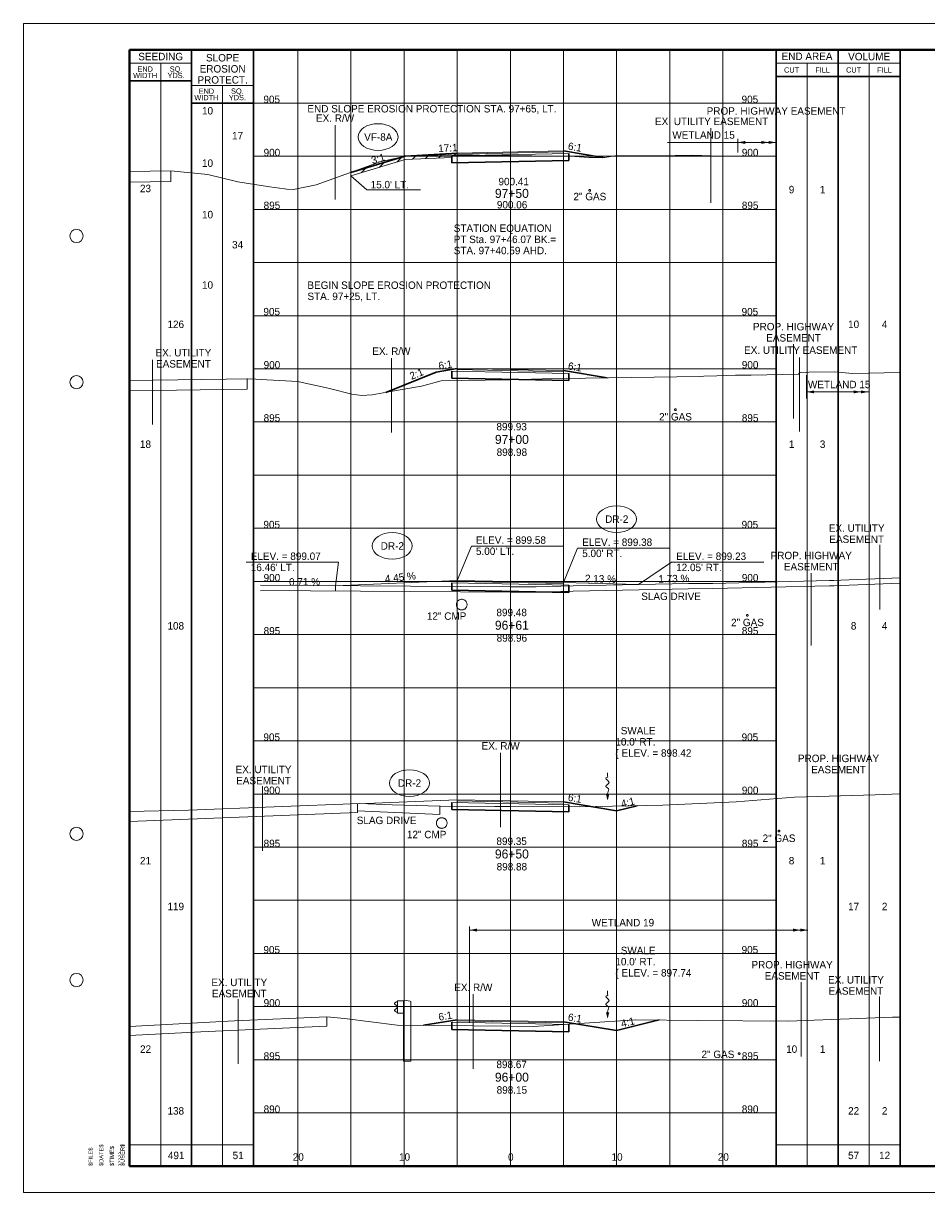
# Paper-space layout 'Layout1' of a CAD drawing. Header units: feet. Extents: x -1005 to 2379, y -670 to 6548.
# Tile 27 of 69: x -10 to 75, y 2412 to 2522. Entities that reach past the tile are written whole.
import ezdxf
from ezdxf.enums import TextEntityAlignment as Align

# ---------------------------------------------------------------- set-up
doc = ezdxf.new("R2010")
doc.units = ezdxf.units.FT
doc.header["$LTSCALE"] = 5
doc.header["$MEASUREMENT"] = 0
for name, pattern in [('cl5', [50, 1.25, -1.25, 45, -1.25, 1.25]), ('DGN Style 2', [150.837143, 90.502286, -60.334857]), ('DGN Style 3', [211.172, 150.837143, -60.334857]), ('DGN Style 5', [105.586, 45.251143, -60.334857]), ('esmtshpr', [5.35, 1, -0.175, -0.175, 4]), ('esmtuex', [4.65, 0.8, -0.275, -0.275, 0.8, -0.3, 0.8, -0.3, 0.8, -0.3]), ('rowex', [4.85, 0.8, -0.375, -0.375, 0.8, -0.3, 0.8, -0.3, 0.8, -0.3])]:
    doc.linetypes.add(name, pattern=pattern)
for name, color, linetype, lineweight in [('DR_P_Erosion_Control', 7, 'Continuous', 13), ('DR_P_Flow_Arrow', 151, 'Continuous', 13), ('DR_P_Text', 7, 'Continuous', 13), ('DR_X_Storm_Sewer', 151, 'DGN Style 5', 0), ('DR_X_Text', 7, 'Continuous', 0), ('EV_Ecological_Text', 7, 'Continuous', 13), ('GE_P_CL_5', 7, 'cl5', 13), ('PV_P_Drive', 230, 'Continuous', 13), ('PV_P_Text', 7, 'Continuous', 13), ('PV_X_Driveway', 7, 'DGN Style 5', 0), ('PV_X_EOP', 7, 'DGN Style 3', 0), ('RD_X_Cells', 7, 'Continuous', 0), ('RW_P_Esmt_SH', 193, 'esmtshpr', 40), ('RW_X_Esmt_U', 6, 'esmtuex', 30), ('RW_X_Fee_RW', 6, 'rowex', 30), ('SH_Border', 7, 'Continuous', 40), ('SH_Data', 7, 'Continuous', 0), ('SH_Major_Grid_Line', 254, 'Continuous', 13), ('SH_Text', 7, 'Continuous', 13), ('TX_P_20', 7, 'Continuous', 13), ('TX_P_5', 7, 'Continuous', 13), ('TX_P_Misc', 7, 'Continuous', 13), ('TX_X_5', 7, 'Continuous', 0), ('UT_X_Gas', 2, 'Continuous', 0), ('XS_P_Finished_Grade', 3, 'Continuous', 30), ('XS_P_Pavt_Surface', 251, 'Continuous', 13), ('XS_P_Subgrade', 4, 'Continuous', 30), ('XS_X_Ground_Line', 3, 'DGN Style 2', 13)]:
    doc.layers.add(name, color=color, linetype=linetype, lineweight=lineweight)
doc.layers.add('SH_Cut_Line', color=7, linetype='DGN Style 3', lineweight=0, plot=False)
doc.layers.add('XS_P_Pavt_Layers', color=251, linetype='Continuous', lineweight=0, transparency=0.5)
doc.styles.add('Slanted-Normal LS 0.50', font='font31.shx', dxfattribs={"height": 0.14})
doc.styles.add('Slanted-Sub Title', font='font31.shx', dxfattribs={"height": 0.17})
doc.styles.add('Style-CHAR_FAST_FONT', font='CHAR_FAST_FONT.shx')
doc.styles.add('Style-FONT1', font='FONT1.shx')
doc.styles.add('Style-font30', font='font30.shx')
doc.styles.add('Style-font31', font='font31.shx')

# ---------------------------------------------------------------- blocks, each defined once
blk = doc.blocks.new('STAMP')
at = {"layer": 'TX_P_Misc', "linetype": 'Continuous', "lineweight": 13, "style": 'Style-CHAR_FAST_FONT'}
for s, p in [('$FILE$', (-0.773, 0)), ('$DATE$', (-0.573, 0)), ('$TIME$', (-0.373, 0)), ('$USER$', (-0.173, 0))]:
    blk.add_text(s, height=0.078, rotation=90, dxfattribs=at).set_placement(p, align=Align.TOP_LEFT)
blk = doc.blocks.new('XS POINT_122')
at = {"layer": 'PV_X_EOP'}
blk.add_line((0, 0.5), (0, -0.5), dxfattribs=at)
blk = doc.blocks.new('XS POINT_123')
at = {"layer": 'RW_X_Fee_RW', "linetype": 'DGN Style 3', "lineweight": 0}
blk.add_line((0, 3.5), (0, -3.5), dxfattribs=at)
blk = doc.blocks.new('GPKLBL_97')
at = {"layer": 'TX_P_5', "linetype": 'Continuous', "insert": (-0.51, 0.98), "char_height": 0.7, "attachment_point": 1, "rotation": 350.5377, "line_spacing_factor": 0.6, "style": 'Style-font31'}
blk.add_mtext('6:1', dxfattribs=at)
blk = doc.blocks.new('XS POINT_124')
at = {"layer": 'RW_P_Esmt_SH', "linetype": 'Continuous', "lineweight": 13}
blk.add_line((0, 3.5), (0, -3.5), dxfattribs=at)
blk = doc.blocks.new('GPKLBL_98')
at = {"layer": 'TX_P_5', "linetype": 'Continuous', "insert": (-0.85, 0.79), "char_height": 0.7, "attachment_point": 1, "rotation": 5.9459, "line_spacing_factor": 0.6, "style": 'Style-font31'}
blk.add_mtext('17:1', dxfattribs=at)
blk = doc.blocks.new('GPKLBL_99')
at = {"layer": 'TX_P_5', "linetype": 'Continuous', "insert": (-0.85, 0.79), "char_height": 0.7, "attachment_point": 1, "rotation": 5.9459, "line_spacing_factor": 0.6, "style": 'Style-font31'}
blk.add_mtext('3:1', dxfattribs=at)
blk = doc.blocks.new('XS POINT_125')
at = {"layer": 'UT_X_Gas', "linetype": 'DGN Style 3'}
blk.add_circle((0, 0), 0.0833, dxfattribs=at)
blk = doc.blocks.new('XS POINT_126')
at = {"layer": 'RW_X_Esmt_U', "linetype": 'DGN Style 3', "lineweight": 0}
blk.add_line((0, 3.5), (0, -3.5), dxfattribs=at)
blk = doc.blocks.new('XS POINT_525')
at = {"layer": 'RW_X_Fee_RW', "linetype": 'DGN Style 3', "lineweight": 0}
blk.add_line((0, 3.5), (0, -3.5), dxfattribs=at)
blk = doc.blocks.new('GPKLBL_430')
at = {"layer": 'TX_P_5', "linetype": 'Continuous', "extrusion": (0, 0, -1), "insert": (-0.46, 0.97), "char_height": 0.7, "attachment_point": 3, "text_direction": (-0.986394, 0.164399, 0), "line_spacing_factor": 0.6, "style": 'Style-font31'}
blk.add_mtext('6:1', dxfattribs=at)
blk = doc.blocks.new('GPKLBL_431')
at = {"layer": 'TX_P_5', "linetype": 'Continuous', "insert": (-0.51, 0.98), "char_height": 0.7, "attachment_point": 1, "rotation": 350.5377, "line_spacing_factor": 0.6, "style": 'Style-font31'}
blk.add_mtext('6:1', dxfattribs=at)
blk = doc.blocks.new('GPKLBL_432')
at = {"layer": 'TX_P_5', "linetype": 'Continuous', "insert": (-1.11, 0.56), "char_height": 0.7, "attachment_point": 1, "rotation": 14.0362, "line_spacing_factor": 0.9, "style": 'Style-font31'}
blk.add_mtext('4:1', dxfattribs=at)
blk = doc.blocks.new('DFL-P_52')
at = {"layer": 'DR_P_Flow_Arrow', "color": 151, "linetype": 'Continuous', "lineweight": 13}
blk.add_open_spline([(-0.08, 0), (-0.081, 0), (-0.082, 0), (-0.083, 0), (-0.094, 0), (-0.105, 0.005), (-0.116, 0.008), (-0.123, 0.01), (-0.131, 0.013), (-0.137, 0.015), (-0.152, 0.02), (-0.165, -0.02), (-0.179, -0.022), (-0.195, -0.023), (-0.212, 0.018), (-0.228, 0.019), (-0.245, 0.021), (-0.266, -0.028), (-0.284, -0.022), (-0.29, -0.02), (-0.287, 0.001), (-0.295, 0.001), (-0.313, 0), (-0.332, 0), (-0.35, 0)], degree=3, knots=[0, 0, 0, 0, 0.009646, 0.009646, 0.009646, 0.112481, 0.112481, 0.112481, 0.179673, 0.179673, 0.179673, 0.350625, 0.350625, 0.350625, 0.544565, 0.544565, 0.544565, 0.756426, 0.756426, 0.756426, 0.832712, 0.832712, 0.832712, 1, 1, 1, 1], dxfattribs=at)
at = {"layer": 'DR_P_Flow_Arrow', "color": 151, "linetype": 'Continuous', "lineweight": 0, "extrusion": (0, 0, -1)}
blk.add_solid([(0.08, 0.021), (0, 0), (0.08, -0.021)], dxfattribs=at)
blk = doc.blocks.new('XS POINT_526')
at = {"layer": 'RW_P_Esmt_SH', "linetype": 'Continuous', "lineweight": 13}
blk.add_line((0, 3.5), (0, -3.5), dxfattribs=at)
blk = doc.blocks.new('GRLT')
at = {"layer": 'RD_X_Cells', "linetype": 'DGN Style 3'}
for p, q in [((-1.51, 2.21), (-1.56, 2.19)), ((-0.97, 2.29), (-1.51, 2.21)), ((-0.89, 2.25), (-0.97, 2.29)), ((-0.31, 2.25), (-0.89, 2.25)), ((-0.89, -0.16), (-0.89, 2.25)), ((-0.31, 1.08), (-0.31, 2.25)), ((-1.56, -0.16), (-1.56, 2.19)), ((-0.31, 1.08), (-0.89, 1.08)), ((-1.56, -3.42), (-1.56, -0.16)), ((-0.89, -3.42), (-0.89, -0.16)), ((-0.89, -3.42), (-1.56, -3.42))]:
    blk.add_line(p, q, dxfattribs=at)
at = {"layer": 'RD_X_Cells', "linetype": 'DGN Style 3', "flags": 128}
blk.add_lwpolyline([(-0.31, 1.16), (-0.22, 1.17), (-0.06, 1.29), (-0.06, 1.29, 0.51949), (-0.06, 1.41), (-0.06, 1.41), (-0.26, 1.56), (-0.26, 1.56, -0.244874), (-0.3, 1.62), (-0.3, 1.62), (-0.3, 1.67), (-0.3, 1.71), (-0.3, 1.71, -0.244874), (-0.26, 1.78), (-0.26, 1.78), (-0.06, 1.92), (-0.06, 1.92, 0.51949), (-0.06, 2.05), (-0.06, 2.05), (-0.22, 2.16), (-0.31, 2.18)], format="xyb", dxfattribs=at)
for points in [[(-0.29, 1.73), (-0.29, 1.61), (-0.3, 1.61), (-0.3, 1.73), (-0.29, 1.73)], [(-0.29, 1.7), (-0.29, 1.64), (-0.26, 1.64), (-0.26, 1.7), (-0.29, 1.7)]]:
    blk.add_lwpolyline(points, close=True, dxfattribs=at)
blk = doc.blocks.new('XS POINT_527')
at = {"layer": 'UT_X_Gas', "linetype": 'DGN Style 3'}
blk.add_circle((0, 0), 0.0833, dxfattribs=at)
blk = doc.blocks.new('XS POINT_528')
at = {"layer": 'RW_X_Fee_RW', "linetype": 'DGN Style 3', "lineweight": 0}
blk.add_line((0, 3.5), (0, -3.5), dxfattribs=at)
blk = doc.blocks.new('GPKLBL_433')
at = {"layer": 'TX_P_5', "linetype": 'Continuous', "insert": (-0.51, 0.98), "char_height": 0.7, "attachment_point": 1, "rotation": 350.5377, "line_spacing_factor": 0.6, "style": 'Style-font31'}
blk.add_mtext('6:1', dxfattribs=at)
blk = doc.blocks.new('GPKLBL_434')
at = {"layer": 'TX_P_5', "linetype": 'Continuous', "insert": (-1.11, 0.56), "char_height": 0.7, "attachment_point": 1, "rotation": 14.0362, "line_spacing_factor": 0.9, "style": 'Style-font31'}
blk.add_mtext('4:1', dxfattribs=at)
blk = doc.blocks.new('DFL-P_53')
at = {"layer": 'DR_P_Flow_Arrow', "color": 151, "linetype": 'Continuous', "lineweight": 13}
blk.add_open_spline([(-0.08, 0), (-0.081, 0), (-0.082, 0), (-0.083, 0), (-0.094, 0), (-0.105, 0.005), (-0.116, 0.008), (-0.123, 0.01), (-0.131, 0.013), (-0.137, 0.015), (-0.152, 0.02), (-0.165, -0.02), (-0.179, -0.022), (-0.195, -0.023), (-0.212, 0.018), (-0.228, 0.019), (-0.245, 0.021), (-0.266, -0.028), (-0.284, -0.022), (-0.29, -0.02), (-0.287, 0.001), (-0.295, 0.001), (-0.313, 0), (-0.332, 0), (-0.35, 0)], degree=3, knots=[0, 0, 0, 0, 0.009646, 0.009646, 0.009646, 0.112481, 0.112481, 0.112481, 0.179673, 0.179673, 0.179673, 0.350625, 0.350625, 0.350625, 0.544565, 0.544565, 0.544565, 0.756426, 0.756426, 0.756426, 0.832712, 0.832712, 0.832712, 1, 1, 1, 1], dxfattribs=at)
at = {"layer": 'DR_P_Flow_Arrow', "color": 151, "linetype": 'Continuous', "lineweight": 0, "extrusion": (0, 0, -1)}
blk.add_solid([(0.08, 0.021), (0, 0), (0.08, -0.021)], dxfattribs=at)
blk = doc.blocks.new('XS POINT_529')
at = {"layer": 'UT_X_Gas', "linetype": 'DGN Style 3'}
blk.add_circle((0, 0), 0.0833, dxfattribs=at)
blk = doc.blocks.new('XS POINT_530')
at = {"layer": 'RW_P_Esmt_SH', "linetype": 'Continuous', "lineweight": 13}
blk.add_line((0, 3.5), (0, -3.5), dxfattribs=at)
blk = doc.blocks.new('GPKLBL_435')
at = {"layer": 'TX_X_5', "insert": (2.43, 1.14), "char_height": 0.7, "attachment_point": 5, "rotation": 0.9903, "line_spacing_factor": 0.9, "style": 'Style-font31'}
blk.add_mtext('1.73 %', dxfattribs=at)
blk = doc.blocks.new('GPKLBL_436')
at = {"layer": 'TX_P_5', "insert": (-2.26, 1.11), "char_height": 0.7, "attachment_point": 5, "rotation": 359.225, "line_spacing_factor": 0.9, "style": 'Style-font31'}
blk.add_mtext('2.13 %', dxfattribs=at)
blk = doc.blocks.new('XS POINT_531')
at = {"layer": 'UT_X_Gas', "linetype": 'DGN Style 3'}
blk.add_circle((0, 0), 0.0833, dxfattribs=at)
blk = doc.blocks.new('GPKLBL_437')
at = {"layer": 'TX_P_5', "insert": (-2.26, 1.11), "char_height": 0.7, "attachment_point": 5, "rotation": 359.225, "line_spacing_factor": 0.9, "style": 'Style-font31'}
blk.add_mtext('4.45 %', dxfattribs=at)
blk = doc.blocks.new('GPKLBL_438')
at = {"layer": 'TX_X_5', "insert": (2.43, 1.14), "char_height": 0.7, "attachment_point": 5, "rotation": 0.9903, "line_spacing_factor": 0.9, "style": 'Style-font31'}
blk.add_mtext('0.71 %', dxfattribs=at)
blk = doc.blocks.new('XS POINT_532')
at = {"layer": 'RW_X_Fee_RW', "linetype": 'DGN Style 3', "lineweight": 0}
blk.add_line((0, 3.5), (0, -3.5), dxfattribs=at)
blk = doc.blocks.new('GPKLBL_439')
at = {"layer": 'TX_P_5', "linetype": 'Continuous', "extrusion": (0, 0, -1), "insert": (-0.46, 0.97), "char_height": 0.7, "attachment_point": 3, "text_direction": (-0.986394, 0.164399, 0), "line_spacing_factor": 0.6, "style": 'Style-font31'}
blk.add_mtext('6:1', dxfattribs=at)
blk = doc.blocks.new('GPKLBL_440')
at = {"layer": 'TX_P_5', "linetype": 'Continuous', "insert": (-0.51, 0.98), "char_height": 0.7, "attachment_point": 1, "rotation": 350.5377, "line_spacing_factor": 0.6, "style": 'Style-font31'}
blk.add_mtext('6:1', dxfattribs=at)
blk = doc.blocks.new('GPKLBL_441')
at = {"layer": 'TX_P_5', "color": 7, "insert": (-1.16, 0.85), "char_height": 0.7, "attachment_point": 1, "rotation": 22.2225, "line_spacing_factor": 0.9, "style": 'Style-font31'}
blk.add_mtext('2:1', dxfattribs=at)
blk = doc.blocks.new('XS POINT_533')
at = {"layer": 'UT_X_Gas', "linetype": 'DGN Style 3'}
blk.add_circle((0, 0), 0.0833, dxfattribs=at)
blk = doc.blocks.new('XS POINT_534')
at = {"layer": 'RW_P_Esmt_SH', "linetype": 'Continuous', "lineweight": 13}
blk.add_line((0, 3.5), (0, -3.5), dxfattribs=at)

psp = doc.layouts.get("Layout1")

# ---------------------------------------------------------------- hatches: boundary and pattern name
at = {"layer": 'DR_P_Erosion_Control'}
h = psp.add_hatch(dxfattribs=at)
h.set_pattern_fill('HATCH', color=256, style=0, pattern_type=2)
h.set_pattern_definition([(45, (27.0744, 2512.5419), (-0.589255, 0.589255), [])])
h.paths.add_polyline_path([(30.33, 2510.04), (30.83, 2510.05), (30.83, 2510.2), (30.83, 2510.3), (25.93, 2510.02), (20.83, 2508.48), (20.83, 2508.15), (25.93, 2509.69), (30.33, 2509.89)])

# ---------------------------------------------------------------- linework, layer by layer
for p, q in [((25.93, 2510.02), (30.83, 2510.3)), ((20.83, 2508.48), (25.93, 2510.02))]:
    psp.add_line(p, q, dxfattribs=at)
at = {"layer": 'DR_P_Erosion_Control', "flags": 128}
psp.add_lwpolyline([(30.33, 2510.04), (30.83, 2510.05), (30.83, 2510.2), (30.83, 2510.3), (25.93, 2510.02), (20.83, 2508.48), (20.83, 2508.15), (25.93, 2509.69), (30.33, 2509.89), (30.33, 2510.04)], close=True, dxfattribs=at)
at = {"layer": 'DR_P_Text'}
for p, q in [((20.83, 2508.15), (22.31, 2506.83)), ((22.31, 2506.83), (27.36, 2506.83)), ((32.16, 2473.32), (30.83, 2470.1)), ((32.16, 2473.32), (40.83, 2473.32)), ((42.16, 2473.12), (40.83, 2469.9)), ((42.16, 2473.12), (50.83, 2473.12)), ((10.96, 2471.8), (19.64, 2471.8)), ((19.64, 2471.8), (19.37, 2469.59)), ((51, 2471.8), (47.88, 2469.7)), ((51, 2471.8), (59.68, 2471.8))]:
    psp.add_line(p, q, dxfattribs=at)
at = {"layer": 'DR_P_Text', "color": 7, "linetype": 'Continuous', "lineweight": 13}
psp.add_ellipse((23.38, 2511.81), major_axis=(1.88, 0), ratio=0.666667, dxfattribs=at)
at = {"layer": 'DR_X_Storm_Sewer'}
for centre in [(31.25, 2467.82), (29.37, 2447.27)]:
    psp.add_circle(centre, 0.5, dxfattribs=at)
at = {"layer": 'EV_Ecological_Text', "color": 97, "linetype": 'Continuous', "lineweight": 0}
for p, q in [((57.23, 2510.36), (57.23, 2511.65)), ((50.63, 2511.3), (60.83, 2511.3)), ((63.7, 2487.22), (63.7, 2489.42)), ((63.7, 2487.83), (69.52, 2487.83)), ((31.98, 2428.54), (31.98, 2437.55)), ((31.98, 2437.2), (63.82, 2437.2))]:
    psp.add_line(p, q, dxfattribs=at)
at = {"layer": 'EV_Ecological_Text', "color": 4, "linetype": 'Continuous', "lineweight": 0}
for points in [[(57.93, 2511.16), (57.23, 2511.3), (57.93, 2511.44)], [(64.4, 2487.69), (63.7, 2487.83), (64.4, 2487.97)], [(32.68, 2437.06), (31.98, 2437.2), (32.68, 2437.34)]]:
    psp.add_solid(points, dxfattribs=at)
at = {"layer": 'EV_Ecological_Text', "color": 4, "linetype": 'Continuous', "lineweight": 0, "extrusion": (0, 0, -1)}
for points in [[(-59.43, 2511.44), (-60.13, 2511.3), (-59.43, 2511.16)], [(-60.13, 2511.44), (-60.83, 2511.3), (-60.13, 2511.16)], [(-68.12, 2487.97), (-68.82, 2487.83), (-68.12, 2487.69)], [(-68.82, 2487.97), (-69.52, 2487.83), (-68.82, 2487.69)], [(-62.42, 2437.34), (-63.12, 2437.2), (-62.42, 2437.06)], [(-63.12, 2437.34), (-63.82, 2437.2), (-63.12, 2437.06)]]:
    psp.add_solid(points, dxfattribs=at)
at = {"layer": 'GE_P_CL_5'}
for p, q in [((45.83, 2453.08), (45.83, 2447.36)), ((45.83, 2432.4), (45.83, 2426.68))]:
    psp.add_line(p, q, dxfattribs=at)
at = {"layer": 'PV_P_Drive'}
for p, q in [((19.37, 2469.59), (30.83, 2470.1)), ((40.83, 2469.9), (47.88, 2469.7)), ((30.83, 2449.45), (21.44, 2449.09))]:
    psp.add_line(p, q, dxfattribs=at)
at = {"layer": 'PV_X_Driveway'}
psp.add_line((29.2, 2448.83), (29.2, 2448.08), dxfattribs=at)
at = {"layer": 'PV_X_Driveway', "flags": 128}
psp.add_lwpolyline([(21.44, 2448.42), (29.2, 2448.08)], dxfattribs=at)
at = {"layer": 'PV_X_EOP'}
for p, q in [((3.88, 2508.62), (3.88, 2507.62)), ((11.05, 2489.08), (11.05, 2488.08)), ((19.37, 2469.09), (19.37, 2469.59)), ((21.44, 2449.09), (21.44, 2448.25)), ((18.55, 2429.05), (18.55, 2428.15))]:
    psp.add_line(p, q, dxfattribs=at)
at = {"layer": 'RW_P_Esmt_SH', "linetype": 'Continuous', "lineweight": 13}
psp.add_line((64.14, 2470.79), (64.14, 2463.98), dxfattribs=at)
at = {"layer": 'RW_X_Esmt_U', "linetype": 'DGN Style 3', "lineweight": 0}
for p, q in [((2.16, 2490.85), (2.16, 2484.77)), ((63.05, 2491.07), (63.05, 2484.11)), ((70.59, 2473.45), (70.59, 2467.37)), ((12.5, 2450.73), (12.5, 2444.66)), ((10.22, 2430.7), (10.22, 2424.63)), ((70.55, 2430.94), (70.55, 2424.87))]:
    psp.add_line(p, q, dxfattribs=at)
at = {"layer": 'SH_Border', "color": 7, "linetype": 'Continuous', "lineweight": 40, "flags": 128}
psp.add_lwpolyline([(0, 2520), (157.5, 2520), (157.5, 2415), (0, 2415), (0, 2520)], close=True, dxfattribs=at)
at = {"layer": 'SH_Border', "color": 7, "linetype": 'Continuous', "lineweight": 0}
for centre in [(-5, 2502.5), (-5, 2488.75), (-5, 2446.25), (-5, 2432.5)]:
    psp.add_circle(centre, 0.625, dxfattribs=at)
at = {"layer": 'SH_Cut_Line', "color": 7, "linetype": 'DGN Style 3', "lineweight": 0, "flags": 128}
psp.add_lwpolyline([(-10, 2412.5), (160, 2412.5), (160, 2522.5), (-10, 2522.5), (-10, 2412.5)], close=True, dxfattribs=at)
at = {"layer": 'SH_Data', "color": 7, "linetype": 'Continuous', "lineweight": 30}
for p, q in [((5.83, 2415), (5.83, 2520)), ((11.66, 2415), (11.66, 2520)), ((60.83, 2415), (60.83, 2520)), ((66.67, 2415), (66.67, 2520)), ((72.5, 2415), (72.5, 2520)), ((5.83, 2517.08), (0, 2517.08)), ((60.83, 2517.5), (72.5, 2517.5)), ((11.66, 2515), (5.83, 2515))]:
    psp.add_line(p, q, dxfattribs=at)
at = {"layer": 'SH_Data', "color": 7, "linetype": 'Continuous', "lineweight": 0}
for p, q in [((5.83, 2518.75), (0, 2518.75)), ((60.83, 2518.75), (72.5, 2518.75)), ((11.66, 2516.67), (5.83, 2516.67))]:
    psp.add_line(p, q, dxfattribs=at)
at = {"layer": 'SH_Data', "color": 7, "linetype": 'Continuous', "lineweight": 13}
for p, q in [((2.92, 2415), (2.92, 2518.75)), ((63.75, 2415), (63.75, 2518.75)), ((69.58, 2415), (69.58, 2518.75)), ((8.75, 2415), (8.75, 2516.67)), ((0, 2417), (11.66, 2417)), ((60.83, 2417), (72.5, 2417))]:
    psp.add_line(p, q, dxfattribs=at)
at = {"layer": 'SH_Major_Grid_Line', "color": 254, "linetype": 'Continuous', "lineweight": 13}
for p, q in [((15.83, 2415), (15.83, 2520)), ((20.83, 2415), (20.83, 2520)), ((25.83, 2415), (25.83, 2520)), ((30.83, 2415), (30.83, 2520)), ((35.83, 2415), (35.83, 2520)), ((40.83, 2415), (40.83, 2520)), ((45.83, 2415), (45.83, 2520)), ((50.83, 2415), (50.83, 2520)), ((55.83, 2415), (55.83, 2520)), ((5.83, 2515), (60.83, 2515)), ((11.66, 2510), (60.83, 2510)), ((11.66, 2505), (60.83, 2505)), ((11.66, 2500), (60.83, 2500)), ((11.66, 2495), (60.83, 2495)), ((11.66, 2490), (60.83, 2490)), ((11.66, 2485), (60.83, 2485)), ((11.66, 2480), (60.83, 2480)), ((11.66, 2475), (60.83, 2475)), ((11.66, 2470), (60.83, 2470)), ((11.66, 2465), (60.83, 2465)), ((11.66, 2460), (60.83, 2460)), ((11.66, 2455), (60.83, 2455)), ((11.66, 2450), (60.83, 2450)), ((11.66, 2445), (60.83, 2445)), ((11.66, 2440), (60.83, 2440)), ((11.66, 2435), (60.83, 2435)), ((11.66, 2430), (60.83, 2430)), ((11.66, 2425), (60.83, 2425)), ((11.66, 2420), (60.83, 2420))]:
    psp.add_line(p, q, dxfattribs=at)
at = {"layer": 'TX_P_5', "color": 7, "linetype": 'Continuous', "lineweight": 13}
for centre in [(45.82, 2475.86), (24.71, 2473.34), (26.33, 2451.03)]:
    psp.add_ellipse(centre, major_axis=(1.88, 0), ratio=0.666667, dxfattribs=at)
at = {"layer": 'XS_P_Finished_Grade'}
for p, q in [((30.83, 2510.3), (25.93, 2510.02)), ((44.53, 2509.89), (40.83, 2510.5)), ((25.93, 2510.02), (20.83, 2508.48)), ((24.12, 2487.77), (28.83, 2489.7)), ((28.83, 2489.7), (30.83, 2490.03)), ((44.94, 2489.15), (40.83, 2489.83)), ((45.83, 2448.42), (40.83, 2449.25)), ((47.77, 2448.9), (45.83, 2448.42)), ((27.64, 2428.24), (30.83, 2428.77)), ((45.83, 2427.74), (40.83, 2428.57)), ((49.83, 2428.74), (45.83, 2427.74))]:
    psp.add_line(p, q, dxfattribs=at)
at = {"layer": 'XS_P_Pavt_Layers', "color": 2, "lineweight": 13}
for p, q in [((30.33, 2510.04), (41.33, 2510.26)), ((30.83, 2510.2), (40.83, 2510.4)), ((41.33, 2489.57), (30.33, 2489.79)), ((40.83, 2489.73), (30.83, 2489.93)), ((41.33, 2469.64), (30.33, 2469.86)), ((40.83, 2469.8), (30.83, 2470)), ((41.33, 2448.99), (30.33, 2449.21)), ((40.83, 2449.15), (30.83, 2449.35)), ((41.33, 2428.31), (30.33, 2428.53)), ((40.83, 2428.47), (30.83, 2428.67))]:
    psp.add_line(p, q, dxfattribs=at)
at = {"layer": 'XS_P_Pavt_Surface', "color": 193}
for p, q in [((30.83, 2510.3), (40.83, 2510.5)), ((30.83, 2510.3), (30.83, 2510.05)), ((40.83, 2510.5), (40.83, 2510.25)), ((30.83, 2490.03), (30.83, 2489.78)), ((40.83, 2489.83), (30.83, 2490.03)), ((40.83, 2489.83), (40.83, 2489.58)), ((40.83, 2469.9), (30.83, 2470.1)), ((30.83, 2470.1), (30.83, 2469.85)), ((40.83, 2469.9), (40.83, 2469.65)), ((30.83, 2449.45), (30.83, 2449.2)), ((40.83, 2449.25), (30.83, 2449.45)), ((40.83, 2449.25), (40.83, 2449)), ((30.83, 2428.77), (30.83, 2428.52)), ((40.83, 2428.57), (30.83, 2428.77)), ((40.83, 2428.57), (40.83, 2428.32))]:
    psp.add_line(p, q, dxfattribs=at)
at = {"layer": 'XS_P_Subgrade'}
for p, q in [((41.33, 2510.26), (41.33, 2509.6)), ((30.33, 2510.04), (30.33, 2509.38)), ((30.33, 2509.38), (41.33, 2509.6)), ((30.33, 2489.79), (30.33, 2489.12)), ((41.33, 2489.57), (41.33, 2488.9)), ((41.33, 2488.9), (30.33, 2489.12)), ((30.33, 2469.86), (30.33, 2469.19)), ((41.33, 2469.64), (41.33, 2468.97)), ((41.33, 2468.97), (30.33, 2469.19)), ((30.33, 2449.21), (30.33, 2448.54)), ((41.33, 2448.99), (41.33, 2448.32)), ((41.33, 2448.32), (30.33, 2448.54)), ((30.33, 2428.53), (30.33, 2427.86)), ((41.33, 2427.64), (30.33, 2427.86)), ((41.33, 2428.31), (41.33, 2427.64))]:
    psp.add_line(p, q, dxfattribs=at)
at = {"layer": 'XS_X_Ground_Line'}
for p, q in [((12.32, 2469.64), (35.83, 2469.48)), ((12.32, 2469.14), (35.83, 2468.98))]:
    psp.add_line(p, q, dxfattribs=at)
at = {"layer": 'XS_X_Ground_Line', "flags": 128}
for points in [[(0, 2508.57), (3.88, 2508.62), (7.37, 2508.28), (10.17, 2507.59), (12.98, 2507.14), (14.8, 2506.91), (15.41, 2506.86), (17.56, 2507.3), (23.56, 2509.46), (25.93, 2510.02), (30.04, 2510.13), (35.83, 2510.06), (41.88, 2509.99), (43.21, 2509.88), (44.71, 2509.89), (45.67, 2510.04), (49.69, 2510.05), (52.98, 2510.11), (54.74, 2510.04)], [(0, 2507.57), (3.88, 2507.62)], [(0, 2488.89), (11.34, 2489.06), (12.92, 2488.98), (15.83, 2488.82), (16.25, 2488.73), (18.4, 2488.24), (18.94, 2488.11), (20.92, 2487.62), (21.86, 2487.5), (22.83, 2487.54), (24.21, 2487.79), (26.19, 2488.14), (27.45, 2488.37), (29.31, 2488.87), (31.27, 2488.9), (33.46, 2488.94), (35.83, 2488.98), (38.82, 2489.05), (42.36, 2489.1), (42.94, 2489.11), (53.62, 2489.28), (54.05, 2489.32), (55.27, 2489.34), (57.02, 2489.39), (58.48, 2489.41), (62.93, 2489.49), (63.08, 2489.66), (63.92, 2489.69), (66.34, 2489.71), (68.04, 2489.57), (72.5, 2489.65)], [(0, 2487.92), (11.05, 2488.08)], [(35.83, 2469.48), (38.27, 2469.5), (41.73, 2469.58), (52.59, 2469.79), (54.88, 2469.82), (65.87, 2470.09), (66.26, 2470.1), (66.92, 2470.11), (72.5, 2470.35)], [(35.83, 2468.98), (38.27, 2469), (41.73, 2469.08), (52.59, 2469.29), (54.88, 2469.32), (65.87, 2469.59), (66.26, 2469.6), (66.92, 2469.61), (72.5, 2469.85)], [(0, 2448.34), (5.54, 2448.49), (21.65, 2449.1), (24.72, 2448.97), (29.21, 2448.86), (34.37, 2448.82), (34.77, 2448.82), (35.11, 2448.83), (35.83, 2448.83), (42.3, 2448.78), (50.18, 2448.96), (57.07, 2449.28), (62.58, 2449.71), (70.17, 2449.93), (72.5, 2450.03)], [(0, 2447.41), (21.44, 2448.25)], [(0, 2428.14), (9.87, 2428.67), (18.56, 2429.05), (20.22, 2428.88), (25.18, 2428.26), (35.83, 2428.15), (38, 2428.13), (47.61, 2428.77), (53.46, 2428.69), (61.98, 2428.63), (71.78, 2429), (72.5, 2429)], [(0, 2427.27), (6.7, 2427.63), (18.55, 2428.15)]]:
    psp.add_lwpolyline(points, dxfattribs=at)

# ---------------------------------------------------------------- block references
at = {"layer": 'DR_P_Flow_Arrow', "color": 151, "linetype": 'Continuous', "lineweight": 0, "xscale": 7.5, "yscale": 7.5, "zscale": 7.5, "rotation": 270}
for name, p in [('DFL-P_53', (44.98, 2449.38)), ('DFL-P_52', (44.98, 2428.86))]:
    psp.add_blockref(name, p, dxfattribs=at)
at = {"layer": 'PV_X_EOP'}
psp.add_blockref('XS POINT_122', (3.88, 2508.12), dxfattribs=at)
at = {"layer": 'RD_X_Cells', "linetype": 'DGN Style 3', "extrusion": (0, 0, -1)}
psp.add_blockref('GRLT', (-24.89, 2428.3), dxfattribs=at)
at = {"layer": 'RW_P_Esmt_SH', "linetype": 'Continuous', "lineweight": 13}
for name, p in [('XS POINT_124', (60.83, 2510.16)), ('XS POINT_534', (62.48, 2488.82)), ('XS POINT_530', (66.71, 2448.2)), ('XS POINT_526', (63.18, 2428.79))]:
    psp.add_blockref(name, p, dxfattribs=at)
at = {"layer": 'RW_X_Esmt_U', "linetype": 'DGN Style 3', "lineweight": 0}
psp.add_blockref('XS POINT_126', (54.68, 2509.13), dxfattribs=at)
at = {"layer": 'RW_X_Fee_RW', "linetype": 'DGN Style 3', "lineweight": 0}
for name, p in [('XS POINT_123', (19.33, 2509.44)), ('XS POINT_532', (24.63, 2487.51)), ('XS POINT_528', (34.91, 2450.38)), ('XS POINT_525', (32.34, 2427.66))]:
    psp.add_blockref(name, p, dxfattribs=at)
at = {"layer": 'TX_P_5', "linetype": 'Continuous'}
for name, p, rotation in [('GPKLBL_99', (23.64, 2509.3), 10.88773603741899), ('GPKLBL_98', (29.83, 2510.25), 357.3588064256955)]:
    psp.add_blockref(name, p, dxfattribs=dict(at, rotation=rotation))
for name, p in [('GPKLBL_97', (41.83, 2510.34)), ('GPKLBL_440', (41.83, 2489.66)), ('GPKLBL_433', (41.83, 2449.08)), ('GPKLBL_434', (47.27, 2448.83)), ('GPKLBL_431', (41.83, 2428.4)), ('GPKLBL_432', (47.27, 2428.15))]:
    psp.add_blockref(name, p, dxfattribs=at)
at = {"layer": 'TX_P_5', "linetype": 'Continuous', "extrusion": (0, 0, -1)}
for name, p in [('GPKLBL_439', (-29.83, 2489.86)), ('GPKLBL_430', (-29.83, 2428.6))]:
    psp.add_blockref(name, p, dxfattribs=at)
at = {"layer": 'TX_P_5', "color": 7}
psp.add_blockref('GPKLBL_441', (27.42, 2488.75), dxfattribs=at)
at = {"layer": 'TX_P_5'}
for name, p, rotation in [('GPKLBL_437', (27.85, 2469.56), 6.919905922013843), ('GPKLBL_436', (46.55, 2469.1), 359.1487767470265)]:
    psp.add_blockref(name, p, dxfattribs=dict(at, rotation=rotation))
at = {"layer": 'TX_P_Misc', "linetype": 'Continuous', "lineweight": 13, "xscale": 5, "yscale": 5, "zscale": 5}
psp.add_blockref('STAMP', (0, 2415), dxfattribs=at)
at = {"layer": 'TX_X_5'}
psp.add_blockref('GPKLBL_435', (48.78, 2469.12), dxfattribs=at)
at = {"layer": 'TX_X_5', "rotation": 359.6066666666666}
psp.add_blockref('GPKLBL_438', (14.02, 2468.84), dxfattribs=at)
at = {"layer": 'UT_X_Gas', "linetype": 'DGN Style 3'}
for name, p in [('XS POINT_125', (43.3, 2506.79)), ('XS POINT_533', (51.36, 2486.16)), ('XS POINT_531', (58.13, 2466.81)), ('XS POINT_529', (61.1, 2446.51)), ('XS POINT_527', (57.36, 2425.58))]:
    psp.add_blockref(name, p, dxfattribs=at)

# ---------------------------------------------------------------- texts
at = {"layer": 'DR_P_Text', "color": 7, "lineweight": 13, "style": 'Style-font31'}
psp.add_text('VF-8A', height=0.7, dxfattribs=at).set_placement((23.4, 2511.81), align=Align.MIDDLE_CENTER)
at = {"layer": 'DR_P_Text', "char_height": 0.7, "attachment_point": 1, "line_spacing_factor": 0.9, "style": 'Slanted-Normal LS 0.50'}
for s, insert in [("15.0' LT.", (22.68, 2507.68)), ("ELEV. = 899.58\\P5.00' LT.", (32.59, 2474.24)), ("ELEV. = 899.38\\P5.00' RT.", (42.59, 2474.04)), ("ELEV. = 899.07\\P16.46' LT.", (11.4, 2472.72)), ("ELEV. = 899.23\\P12.05' RT.", (51.43, 2472.72))]:
    psp.add_mtext(s, dxfattribs=dict(at, insert=insert))
at = {"layer": 'DR_X_Text', "style": 'Style-font31'}
for p in [(29.83, 2467.09), (27.95, 2446.54)]:
    psp.add_text('12" CMP', height=0.7, dxfattribs=at).set_placement(p, align=Align.TOP_CENTER)
at = {"layer": 'EV_Ecological_Text', "color": 7, "linetype": 'Continuous', "lineweight": 0, "style": 'Slanted-Normal LS 0.50'}
for s, p in [('WETLAND 15', (54.01, 2512)), ('WETLAND 15', (66.77, 2488.53)), ('WETLAND 19', (46.42, 2437.9))]:
    psp.add_text(s, height=0.7, dxfattribs=at).set_placement(p, align=Align.MIDDLE_CENTER)
at = {"layer": 'PV_P_Text', "style": 'Slanted-Normal LS 0.50'}
for s, p in [('899.93', (35.95, 2484.21)), ('899.48', (35.95, 2466.73)), ('899.35', (35.95, 2445.21)), ('898.67', (35.95, 2424.21))]:
    psp.add_text(s, height=0.7, dxfattribs=at).set_placement(p, align=Align.CENTER)
at = {"layer": 'PV_P_Text', "insert": (36.01, 2507.26), "char_height": 0.7, "attachment_point": 8, "line_spacing_factor": 0.6, "style": 'Slanted-Normal LS 0.50'}
psp.add_mtext(' 900.41', dxfattribs=at)
at = {"layer": 'RW_P_Esmt_SH', "linetype": 'Continuous', "lineweight": 13, "char_height": 0.7, "attachment_point": 2, "line_spacing_factor": 0.9, "style": 'Style-font31'}
for s, insert in [('\\PPROP. HIGHWAY EASEMENT', (60.83, 2515.66)), ('PROP. HIGHWAY\\PEASEMENT', (62.48, 2494.32)), ('PROP. HIGHWAY\\PEASEMENT', (64.14, 2472.79)), ('PROP. HIGHWAY\\PEASEMENT', (66.71, 2453.7)), ('PROP. HIGHWAY\\PEASEMENT', (62.34, 2434.29))]:
    psp.add_mtext(s, dxfattribs=dict(at, insert=insert))
at = {"layer": 'RW_X_Esmt_U', "linetype": 'Continuous', "lineweight": 0, "style": 'Style-font31'}
psp.add_text('EX. UTILITY EASEMENT', height=0.7, dxfattribs=at).set_placement((54.77, 2513.63), align=Align.TOP_CENTER)
at = {"layer": 'RW_X_Esmt_U', "linetype": 'Continuous', "lineweight": 0, "char_height": 0.7, "attachment_point": 2, "line_spacing_factor": 0.9, "style": 'Style-font31'}
for s, insert in [('EX. UTILITY\\PEASEMENT', (5.06, 2491.87)), ('EX. UTILITY EASEMENT', (63.15, 2492.11)), ('EX. UTILITY\\PEASEMENT', (68.42, 2475.37)), ('EX. UTILITY\\PEASEMENT', (12.6, 2452.66)), ('EX. UTILITY\\PEASEMENT', (10.32, 2432.63)), ('EX. UTILITY\\PEASEMENT', (68.35, 2432.87))]:
    psp.add_mtext(s, dxfattribs=dict(at, insert=insert))
at = {"layer": 'RW_X_Fee_RW', "linetype": 'Continuous', "lineweight": 0, "char_height": 0.7, "attachment_point": 2, "line_spacing_factor": 0.66, "style": 'Style-font31'}
for insert in [(19.33, 2513.94), (24.63, 2492.01), (34.91, 2454.88), (32.34, 2432.16)]:
    psp.add_mtext('EX. R/W\\P', dxfattribs=dict(at, insert=insert))
at = {"layer": 'SH_Border', "color": 7, "linetype": 'Continuous', "lineweight": 0, "style": 'Style-FONT1'}
psp.add_text('`````', height=0.625, rotation=90, dxfattribs=at).set_placement((-0.38, 2415))
at = {"layer": 'SH_Data', "color": 7, "linetype": 'Continuous', "lineweight": 13, "style": 'Style-font30'}
for s, p in [('SEEDING', (2.92, 2519.38)), ('END AREA', (63.75, 2519.4)), ('VOLUME', (69.59, 2519.38))]:
    psp.add_text(s, height=0.7, dxfattribs=at).set_placement(p, align=Align.MIDDLE_CENTER)
at = {"layer": 'SH_Data', "color": 7, "linetype": 'Continuous', "lineweight": 0, "style": 'Style-font30'}
for s, p in [('CUT', (62.29, 2518.12)), ('FILL', (65.21, 2518.12)), ('CUT', (68.13, 2518.12)), ('FILL', (71.04, 2518.12))]:
    psp.add_text(s, height=0.5, dxfattribs=at).set_placement(p, align=Align.MIDDLE_CENTER)
at = {"layer": 'SH_Data', "color": 7, "linetype": 'Continuous', "lineweight": 13, "insert": (8.75, 2518.22), "char_height": 0.7, "attachment_point": 5, "line_spacing_factor": 0.892896, "style": 'Style-font30'}
psp.add_mtext('SLOPE\\PEROSION\\PPROTECT.', dxfattribs=at)
at = {"layer": 'SH_Data', "color": 7, "linetype": 'Continuous', "lineweight": 0, "char_height": 0.7, "attachment_point": 5, "line_spacing_factor": 0.728571, "style": 'Style-font30'}
for s, insert in [('\\H0.714286x;END\\PWIDTH', (1.46, 2517.9)), ('\\H0.714286x;SQ.\\PYDS.', (4.37, 2517.9)), ('\\H0.714286x;END\\PWIDTH', (7.22, 2515.82)), ('\\H0.714286x;SQ.\\PYDS.', (10.14, 2515.82))]:
    psp.add_mtext(s, dxfattribs=dict(at, insert=insert))
at = {"layer": 'SH_Text', "style": 'Style-font31'}
for s, p in [('905', (13.37, 2515)), ('905', (58.37, 2515)), ('900', (13.39, 2510)), ('900', (58.39, 2510)), ('895', (13.39, 2505.03)), ('895', (58.39, 2505.03)), ('905', (13.37, 2495.03)), ('905', (58.37, 2495.03)), ('900', (13.39, 2490.03)), ('900', (58.39, 2490.03)), ('895', (13.39, 2485.03)), ('895', (58.39, 2485.03)), ('905', (13.37, 2475)), ('905', (58.37, 2475)), ('900', (13.39, 2470)), ('900', (58.39, 2470)), ('895', (13.39, 2465)), ('895', (58.39, 2465)), ('905', (13.37, 2455)), ('905', (58.37, 2455)), ('900', (13.39, 2450)), ('900', (58.39, 2450)), ('895', (13.39, 2445)), ('895', (58.39, 2445)), ('905', (13.37, 2435)), ('905', (58.37, 2435)), ('900', (13.39, 2430)), ('900', (58.39, 2430)), ('895', (13.39, 2425)), ('895', (58.39, 2425)), ('890', (13.39, 2420)), ('890', (58.39, 2420)), ('20', (15.87, 2415.5)), ('10', (25.87, 2415.5)), ('0', (35.87, 2415.5)), ('0', (35.87, 2415.5)), ('10', (45.87, 2415.5)), ('20', (55.87, 2415.5))]:
    psp.add_text(s, height=0.7, dxfattribs=at).set_placement(p, align=Align.CENTER)
at = {"layer": 'SH_Text', "char_height": 0.7, "attachment_point": 1, "line_spacing_factor": 0.9, "style": 'Slanted-Sub Title'}
for s, insert in [('END SLOPE EROSION PROTECTION STA. 97+65, LT.', (16.73, 2514.82)), ('STATION EQUATION\\PPT Sta. 97+46.07 BK.=\\PSTA. 97+40.59 AHD.', (30.5, 2503.58)), ('BEGIN SLOPE EROSION PROTECTION\\PSTA. 97+25, LT.', (16.73, 2498.22))]:
    psp.add_mtext(s, dxfattribs=dict(at, insert=insert))
at = {"layer": 'TX_P_20', "style": 'Slanted-Normal LS 0.50'}
for s, p in [('10', (7.33, 2514.28)), ('17', (10.16, 2511.94)), ('10', (7.33, 2509.35)), ('23', (1.49, 2506.97)), ('10', (7.33, 2504.51)), ('34', (10.16, 2501.68)), ('10', (7.33, 2497.89)), ('126', (4.34, 2494.19)), ('10', (68.13, 2494.19)), ('4', (71.05, 2494.19)), ('18', (1.49, 2482.91)), ('1', (62.29, 2482.91)), ('3', (65.21, 2482.91)), ('108', (4.34, 2465.82)), ('8', (68.13, 2465.82)), ('4', (71.05, 2465.82)), ('21', (1.49, 2443.73)), ('8', (62.29, 2443.73)), ('1', (65.21, 2443.73)), ('119', (4.34, 2439.42)), ('17', (68.13, 2439.42)), ('2', (71.05, 2439.42)), ('22', (1.5, 2426)), ('10', (62.3, 2426)), ('1', (65.21, 2426)), ('138', (4.34, 2420.19)), ('22', (68.13, 2420.19)), ('2', (71.05, 2420.19)), ('491', (4.38, 2416)), ('51', (10.21, 2416)), ('57', (68.13, 2416)), ('12', (71.05, 2416))]:
    psp.add_text(s, height=0.7, dxfattribs=at).set_placement(p, align=Align.MIDDLE_CENTER)
at = {"layer": 'TX_P_20', "char_height": 0.7, "attachment_point": 5, "line_spacing_factor": 0.6, "style": 'Slanted-Normal LS 0.50'}
for s, insert in [('9', (62.29, 2506.86)), ('1', (65.21, 2506.86))]:
    psp.add_mtext(s, dxfattribs=dict(at, insert=insert))
at = {"layer": 'TX_P_5', "style": 'Slanted-Sub Title'}
for s, p in [('97+00', (35.97, 2483.36)), ('96+61', (35.97, 2465.88)), ('96+50', (35.97, 2444.36)), ('96+00', (35.97, 2423.36))]:
    psp.add_text(s, height=0.85, dxfattribs=at).set_placement(p, align=Align.MIDDLE_CENTER)
at = {"layer": 'TX_P_5', "color": 7, "lineweight": 13, "style": 'Style-font31'}
for p in [(45.84, 2475.86), (24.72, 2473.34), (26.34, 2451.03)]:
    psp.add_text('DR-2', height=0.7, dxfattribs=at).set_placement(p, align=Align.MIDDLE_CENTER)
at = {"layer": 'TX_P_5'}
for s, insert, char_height, attachment_point, line_spacing_factor, style in [('97+50 ', (35.97, 2506.5), 0.85, 5, 0.6, 'Slanted-Sub Title'), ("| SWALE\\P10.0' RT.\\P\\{ ELEV. = 898.42", (45.71, 2456.31), 0.7, 1, 0.9, 'Slanted-Normal LS 0.50'), ("| SWALE\\P10.0' RT.\\P\\{ ELEV. = 897.74", (45.71, 2435.63), 0.7, 1, 0.9, 'Slanted-Normal LS 0.50')]:
    psp.add_mtext(s, dxfattribs=dict(at, insert=insert, char_height=char_height, attachment_point=attachment_point, line_spacing_factor=line_spacing_factor, style=style))
at = {"layer": 'TX_X_5', "linetype": 'Continuous', "style": 'Style-font31'}
for s, p in [('898.98', (35.97, 2482.51)), ('898.96', (35.97, 2465.03)), ('898.88', (35.97, 2443.51)), ('898.15', (35.97, 2422.51))]:
    psp.add_text(s, height=0.7, dxfattribs=at).set_placement(p, align=Align.TOP_CENTER)
at = {"layer": 'TX_X_5', "style": 'Style-font31'}
for p in [(50.95, 2468.95), (24.18, 2447.87)]:
    psp.add_text('SLAG DRIVE', height=0.7, dxfattribs=at).set_placement(p, align=Align.TOP_CENTER)
at = {"layer": 'TX_X_5', "insert": (35.99, 2505.79), "char_height": 0.7, "attachment_point": 2, "line_spacing_factor": 0.6, "style": 'Slanted-Normal LS 0.50'}
psp.add_mtext('900.06', dxfattribs=at)
at = {"layer": 'UT_X_Gas', "linetype": 'Continuous', "style": 'Style-font31'}
for p in [(43.31, 2506.56), (51.37, 2485.84), (58.14, 2466.49), (61.11, 2446.19), (55.36, 2425.86)]:
    psp.add_text('2" GAS', height=0.7, dxfattribs=at).set_placement(p, align=Align.TOP_CENTER)

doc.saveas('drawing.dxf')
